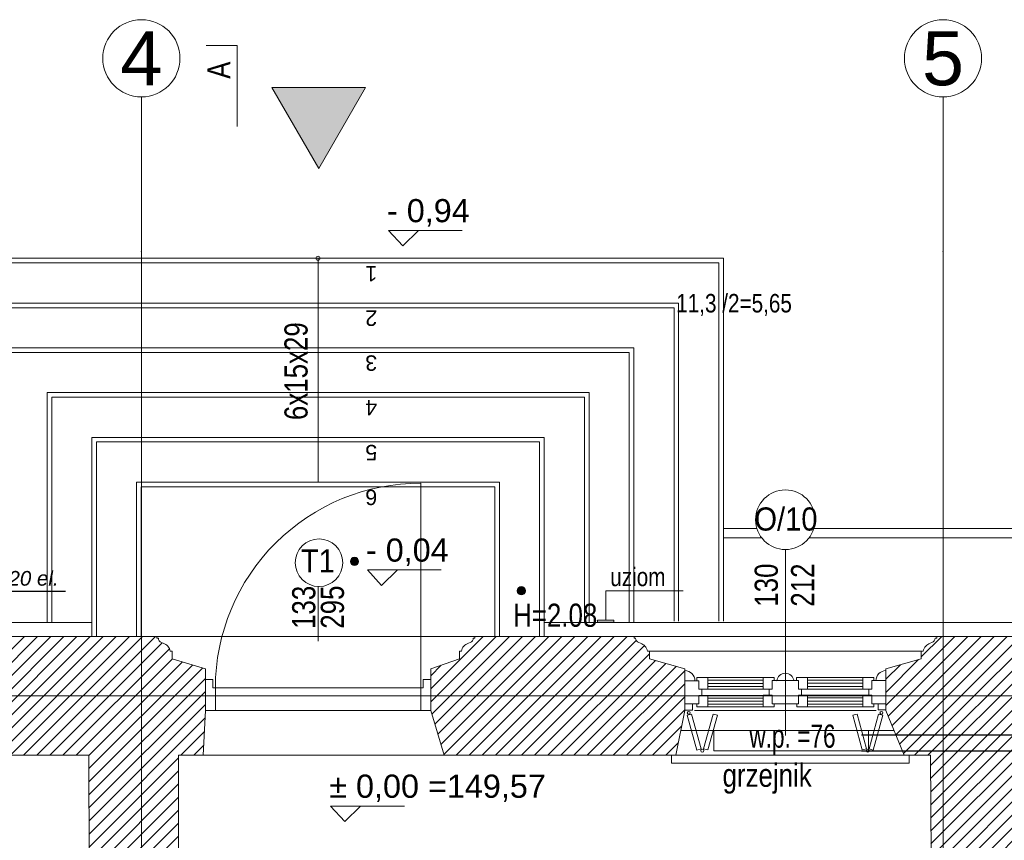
# Model space of a CAD drawing. Header units: millimetres. Extents: x -573548 to 674770, y -210017 to -47794.
# Tile 109 of 234: x 101109 to 107485, y -119355 to -114040. Entities that reach past the tile are written whole.
import ezdxf
from ezdxf.enums import TextEntityAlignment as Align
from ezdxf.lldxf.tags import DXFTag

# ---------------------------------------------------------------- set-up
doc = ezdxf.new("R2010")
doc.units = ezdxf.units.MM
for name, color, linetype, lineweight in [('A.03 RZUT PARTERU_is$0$0_Nr_pióra__25', 8, 'Continuous', 9), ('A.03 RZUT PARTERU_is$0$A-OKNA-OPIS_Nr_pióra__2', 8, 'Continuous', 9), ('A.03 RZUT PARTERU_is$0$A-OKNA-OPIS_Nr_pióra__8', 8, 'Continuous', 9), ('A.03 RZUT PARTERU_is$0$A-WIDOK_Nr_pióra__1', 8, 'Continuous', 9), ('A.03 RZUT PARTERU_is$0$COKÓŁ_Nr_pióra__1', 8, 'Continuous', 9), ('A.03 RZUT PARTERU_is$0$detalokna_Nr_pióra__1', 8, 'Continuous', 9), ('A.03 RZUT PARTERU_is$0$detalokna_Nr_pióra__2', 8, 'Continuous', 9), ('A.03 RZUT PARTERU_is$0$detalokna_Nr_pióra__8', 8, 'Continuous', 9), ('A.03 RZUT PARTERU_is$0$DIM MALY_Nr_pióra__8', 8, 'Continuous', 9), ('A.03 RZUT PARTERU_is$0$Drawing & Figure_Nr_pióra__18', 8, 'Continuous', 9), ('A.03 RZUT PARTERU_is$0$Koty_Nr_pióra__1', 8, 'Continuous', 9), ('A.03 RZUT PARTERU_is$0$Koty_Nr_pióra__61', 8, 'Continuous', 9), ('A.03 RZUT PARTERU_is$0$linia nadproza_Nr_pióra__1', 8, 'Continuous', 9), ('A.03 RZUT PARTERU_is$0$Nowe_A-DRZWI_Nr_pióra__59', 8, 'Continuous', 9), ('A.03 RZUT PARTERU_is$0$Nowe_A-OKNA-OPIS_Nr_pióra__59', 8, 'Continuous', 9), ('A.03 RZUT PARTERU_is$0$Nowe_A_okno_Nr_pióra__59', 8, 'Continuous', 9), ('A.03 RZUT PARTERU_is$0$Nowe_Annotation - Text_Nr_pióra__59', 8, 'Continuous', 9), ('A.03 RZUT PARTERU_is$0$Nowe_DRZWI_Nr_pióra__59', 8, 'Continuous', 9), ('A.03 RZUT PARTERU_is$0$Nowe_GRZEJNIK_Nr_pióra__59', 8, 'Continuous', 9), ('A.03 RZUT PARTERU_is$0$Nowe_okiennice_Nr_pióra__59', 8, 'Continuous', 9), ('A.03 RZUT PARTERU_is$0$Nowe_WIDOK_Nr_pióra__59', 8, 'Continuous', 9), ('A.03 RZUT PARTERU_is$0$obwody#2_Nr_pióra__5', 8, 'Continuous', 9), ('A.03 RZUT PARTERU_is$0$opaska_Nr_pióra__1', 8, 'Continuous', 9), ('A.03 RZUT PARTERU_is$0$opisy inne_Nr_pióra__1', 8, 'Continuous', 9), ('A.03 RZUT PARTERU_is$0$opisy inne_Nr_pióra__25', 8, 'Continuous', 9), ('A.03 RZUT PARTERU_is$0$PARAPET_Nr_pióra__7', 8, 'Continuous', 9), ('A.03 RZUT PARTERU_is$0$PROG_Nr_pióra__6', 8, 'Continuous', 9), ('A.03 RZUT PARTERU_is$0$SCHODY_Nr_pióra__1', 8, 'Continuous', 9), ('A.03 RZUT PARTERU_is$0$Structural - Bearing_Nr_pióra__21', 8, 'Continuous', 9), ('A.03 RZUT PARTERU_is$0$Structural - Grid', 8, 'Continuous', 9), ('A.03 RZUT PARTERU_is$0$Structural - Grid_Nr_pióra__17', 8, 'Continuous', 9), ('A.03 RZUT PARTERU_is$0$SUFIT POMOC#2_Nr_pióra__1', 8, 'Continuous', 9), ('A.03 RZUT PARTERU_is$0$UZOIM#2_Nr_pióra__2', 8, 'Continuous', 9), ('FLUID-Powrót', 7, 'Continuous', 30), ('FLUID-Zasilanie', 7, 'Continuous', 30)]:
    doc.layers.add(name, color=color, linetype=linetype, lineweight=lineweight)
doc.layers.add('SAN_Etykiety grzejników CO na rzucie', color=7, linetype='Continuous')
doc.styles.add('A.03 RZUT PARTERU_is$0$STYL_AUTOMATYCZNY_2', font='arial.ttf')
doc.styles.add('A.03 RZUT PARTERU_is$0$STYL_AUTOMATYCZNY_3', font='arial.ttf', dxfattribs={"width": 0.8})
doc.styles.add('A.03 RZUT PARTERU_is$0$STYL_AUTOMATYCZNY_4', font='arial.ttf', dxfattribs={"width": 0.7})
doc.styles.add('A.03 RZUT PARTERU_is$0$STYL_AUTOMATYCZNY_6', font='arial.ttf', dxfattribs={"width": 0.9})
doc.styles.add('A.03 RZUT PARTERU_is$0$STYL_AUTOMATYCZNY_8', font='arial.ttf', dxfattribs={"width": 0.8})
doc.styles.add('Etykiety grzejników CO na rzucie', font='ariali.ttf')
tags = doc.linetypes.add('DASH', pattern=[15, 10, -5]).pattern_tags.tags
tags[6:7] = [DXFTag(74, 4), DXFTag(75, 0), DXFTag(340, '0'), DXFTag(46, 0.0), DXFTag(50, 0.0), DXFTag(44, 0.0), DXFTag(45, 0.0)]
tags[4:5] = [DXFTag(74, 4), DXFTag(75, 0), DXFTag(340, '0'), DXFTag(46, 0.0), DXFTag(50, 0.0), DXFTag(44, 0.0), DXFTag(45, 0.0)]
pattern_1 = [(45, (655149.01, 0), (-42.426407, 42.426407), [])]

# ---------------------------------------------------------------- blocks, each defined once
blk = doc.blocks.new('A.03 RZUT PARTERU_is$0$Standardowy znacznik osi')
at = {"layer": 'A.03 RZUT PARTERU_is$0$Structural - Grid_Nr_pióra__17'}
for p, q in [((1000, 0), (17855.4, 0)), ((17855.4, 0), (18855.4, 0))]:
    blk.add_line(p, q, dxfattribs=at)
blk.add_circle((19105.4, 0), 250, dxfattribs=at)
blk.add_point((17855.4, 0), dxfattribs=at)
blk.add_point((17855.4, 0), dxfattribs=at)
at = {"layer": 'A.03 RZUT PARTERU_is$0$Structural - Grid_Nr_pióra__17', "style": 'A.03 RZUT PARTERU_is$0$STYL_AUTOMATYCZNY_2'}
for tag, p in [('AC_MarkerText_1_0', (5, -80)), ('AC_MarkerText_1_1', (19360.4, -80))]:
    blk.add_attdef(tag, text='', height=350, rotation=270, dxfattribs=at).set_placement(p, align=Align.TOP_CENTER)
blk = doc.blocks.new('A.03 RZUT PARTERU_is$0$Standardowy znacznik osi_3')
at = {"layer": 'A.03 RZUT PARTERU_is$0$Structural - Grid_Nr_pióra__17'}
blk.add_line((2962.2, 0), (40906.6, 0), dxfattribs=at)
at = {"layer": 'A.03 RZUT PARTERU_is$0$Structural - Grid_Nr_pióra__17', "style": 'A.03 RZUT PARTERU_is$0$STYL_AUTOMATYCZNY_2'}
for tag, p in [('AC_MarkerText_1_0', (-250, -335)), ('AC_MarkerText_1_1', (44118.7, -335))]:
    blk.add_attdef(tag, text='', height=350, rotation=180, dxfattribs=at).set_placement(p, align=Align.TOP_CENTER)
blk = doc.blocks.new('A.03 RZUT PARTERU_is')
at = {"layer": 'A.03 RZUT PARTERU_is$0$A-WIDOK_Nr_pióra__1'}
blk.add_hatch(color=256, dxfattribs=at).paths.add_polyline_path([(758264.4, -90003.3), (758567.2, -89478.9), (757961.7, -89478.9)])
at = {"layer": 'A.03 RZUT PARTERU_is$0$Drawing & Figure_Nr_pióra__18'}
h = blk.add_hatch(dxfattribs=at)
h.set_pattern_fill('Common_Brick_0004', color=256, style=0, pattern_type=2)
h.set_pattern_definition(pattern_1)
h.paths.add_polyline_path([(756114.8, -93180.2), (755885.2, -93245.2), (755885.2, -93256.2), (755885.2, -93514.5), (756006.3, -93804.9), (756412.7, -93804.9), (756776.3, -93804.9), (756777, -94184.3), (756777.9, -94635.2), (757225.6, -94653), (757226.2, -94653), (757356.3, -94653), (757356.3, -94693.5), (757356.3, -94693.5), (757356.3, -94666.9), (757356.3, -94666.9), (757356.3, -94600), (757356.3, -93804.9), (757516.3, -93804.9), (757530.5, -93514.5), (757530.5, -93245.2), (757315.9, -93180.2), (757315.9, -93129.8), (757303.3, -93129.8, 0.270785), (757257.6, -93078.7), (757246.9, -93074.5, -0.334097), (757226.3, -93045.5), (757216.3, -93045.5), (757216.3, -93035.2), (757151.3, -93035.2), (756216.3, -93035.2), (756214.4, -93035.2), (756214.4, -93045.5), (756204.4, -93045.5, -0.334097), (756183.8, -93074.5), (756173.1, -93078.7, 0.270785), (756127.4, -93129.8), (756114.8, -93129.8)])
h = blk.add_hatch(dxfattribs=at)
h.set_pattern_fill('Common_Brick_0004', color=256, style=0, pattern_type=2)
h.set_pattern_definition(pattern_1)
h.paths.add_polyline_path([(760635.4, -93321.5), (760635.5, -93321.5), (760635.5, -93245.2), (760405.9, -93180.2), (760405.9, -93129.8), (760393.3, -93129.8, 0.270785), (760347.6, -93078.7), (760336.9, -93074.5, -0.334097), (760316.3, -93045.5), (760306.3, -93045.5), (760306.3, -93035.2), (760241.3, -93035.2), (759275.4, -93035.2), (759275.4, -93045.5), (759265.4, -93045.5, -0.334097), (759244.8, -93074.5), (759234.1, -93078.7, 0.270785), (759188.4, -93129.8), (759175.8, -93129.8), (759175.8, -93180.2), (758990.3, -93245.2), (758990.3, -93515.2), (759076.3, -93804.9), (760576.3, -93804.9), (760635.5, -93514.5), (760635.5, -93471.5)])
h = blk.add_hatch(dxfattribs=at)
h.set_pattern_fill('Common_Brick_0004', color=256, style=0, pattern_type=2)
h.set_pattern_definition(pattern_1)
h.paths.add_polyline_path([(761937.1, -93315.2), (761937.1, -93372.1), (761937.1, -93445.2), (761937.1, -93514.5), (762056.3, -93804.9), (762226.3, -93804.9), (762229.6, -94465.2), (762229.2, -94487.8), (762229.2, -94560.8), (762229.2, -94560.8), (762229.2, -94587.4), (762256.2, -94587.4), (762256.2, -94613.2), (762359.2, -94613.2), (762359.2, -94546), (762229.6, -94545.9), (762359.8, -94545.9), (762826.3, -94525.2), (762826.3, -93805.2), (763546.3, -93805.2), (763596.3, -93805.2), (763627.9, -93615.2), (763644.6, -93514.5), (763644.6, -93475.7), (763644.5, -93325.7), (763644.6, -93325.7), (763644.6, -93245.2), (763415.1, -93180.2), (763415.1, -93129.8), (763402.4, -93129.8, 0.270785), (763356.8, -93078.7), (763346, -93074.5, -0.334097), (763325.4, -93045.5), (763315.4, -93045.5), (763315.4, -93035.2), (763250.4, -93035.2), (762266.3, -93035.2), (762266.3, -93045.5), (762256.3, -93045.5, -0.334097), (762235.7, -93074.5), (762224.9, -93078.7, 0.270785), (762179.3, -93129.8), (762166.6, -93129.8), (762166.6, -93180.2), (761937.1, -93245.2), (761937.1, -93256.2)])
at = {"layer": 'A.03 RZUT PARTERU_is$0$SUFIT POMOC#2_Nr_pióra__1'}
for points in [[(758523, -92548.9, 1), (758469.6, -92548.9, 1)], [(759603, -92738.9, 1), (759549.6, -92738.9, 1)]]:
    blk.add_hatch(color=256, dxfattribs=at).paths.add_polyline_path(points)
at = {"layer": 'A.03 RZUT PARTERU_is$0$0_Nr_pióra__25'}
blk.add_lwpolyline([(757735.5, -89732.5), (757735.5, -89207.5), (757535.5, -89207.5)], dxfattribs=at)
at = {"layer": 'A.03 RZUT PARTERU_is$0$A-OKNA-OPIS_Nr_pióra__8'}
blk.add_circle((758266.5, -92557.1), 154.1, dxfattribs=at)
at = {"layer": 'A.03 RZUT PARTERU_is$0$A-WIDOK_Nr_pióra__1'}
blk.add_lwpolyline([(758264.4, -90003.3), (758567.2, -89478.9), (757961.7, -89478.9)], close=True, dxfattribs=at)
at = {"layer": 'A.03 RZUT PARTERU_is$0$COKÓŁ_Nr_pióra__1'}
for p, q in [((756214.4, -92945.2), (756795.3, -92945.2)), ((759725.3, -92945.2), (773756.3, -92945.2))]:
    blk.add_line(p, q, dxfattribs=at)
at = {"layer": 'A.03 RZUT PARTERU_is$0$detalokna_Nr_pióra__1'}
blk.add_line((760306.2, -93035.2), (762274.4, -93035.2), dxfattribs=at)
at = {"layer": 'A.03 RZUT PARTERU_is$0$detalokna_Nr_pióra__2'}
blk.add_line((760405.9, -93129.8), (762166.6, -93129.8), dxfattribs=at)
blk.add_lwpolyline([(760549, -93804.9), (760549, -93855.2), (762088.3, -93855.2), (762088.3, -93804.9)], dxfattribs=at)
at = {"layer": 'A.03 RZUT PARTERU_is$0$detalokna_Nr_pióra__8'}
for p, q in [((760698.4, -93515.2), (761874.2, -93515.2)), ((760608.9, -93644.9), (761990.6, -93644.9)), ((760576.3, -93804.9), (762056.3, -93804.9))]:
    blk.add_line(p, q, dxfattribs=at)
at = {"layer": 'A.03 RZUT PARTERU_is$0$DIM MALY_Nr_pióra__8'}
blk.add_line((758260.4, -92711.1), (758260.4, -93064.9), dxfattribs=at)
at = {"layer": 'A.03 RZUT PARTERU_is$0$Koty_Nr_pióra__1'}
for points in [[(759194.4, -90405.5), (758717.1, -90405.5), (758808.3, -90505), (758910.4, -90405.5)], [(759058, -92604.2), (758580.7, -92604.2), (758671.9, -92703.8), (758774.1, -92604.2)], [(758819.2, -94133.7), (758341.9, -94133.7), (758433.1, -94233.3), (758535.2, -94133.7)]]:
    blk.add_lwpolyline(points, dxfattribs=at)
at = {"layer": 'A.03 RZUT PARTERU_is$0$linia nadproza_Nr_pióra__1'}
for p, q in [((757216.3, -93035.2), (759275.4, -93035.2)), ((757516.3, -93804.9), (759076.3, -93804.9))]:
    blk.add_line(p, q, dxfattribs=at)
at = {"layer": 'A.03 RZUT PARTERU_is$0$Nowe_A-DRZWI_Nr_pióra__59'}
blk.add_lwpolyline([(758925.5, -93367.1), (758925.5, -92042, 0.414214), (757595.3, -93367.1)], format="xyb", dxfattribs=at)
at = {"layer": 'A.03 RZUT PARTERU_is$0$Nowe_A-OKNA-OPIS_Nr_pióra__59'}
blk.add_line((761286.3, -93676.8), (761286.3, -92471.6), dxfattribs=at)
blk.add_circle((761286.3, -92278.6), 193, dxfattribs=at)
at = {"layer": 'A.03 RZUT PARTERU_is$0$Nowe_A_okno_Nr_pióra__59'}
blk.add_lwpolyline([(761230.1, -93321.3), (761342.5, -93321.2, 0.845314)], format="xyb", close=True, dxfattribs=at)
for points in [[(760635.5, -93471.5), (760635.4, -93321.5), (760725.4, -93321.4), (760725.4, -93376.4), (760745.4, -93376.4), (760745.4, -93416.4), (760725.4, -93416.4), (760725.5, -93471.4)], [(760783.6, -93301.4), (760783.6, -93376.4), (760725.4, -93376.4), (760725.4, -93321.4), (760713.6, -93321.4), (760713.6, -93301.4)], [(761143.1, -93301.2), (761143.1, -93376.2), (761201.3, -93376.2), (761201.3, -93321.2), (761213.1, -93321.2), (761213.1, -93301.2)], [(761429.5, -93301.1), (761429.5, -93376.1), (761371.3, -93376.2), (761371.3, -93321.2), (761359.5, -93321.2), (761359.5, -93301.2)], [(761788.9, -93301), (761788.9, -93376), (761847.1, -93376), (761847.1, -93321), (761858.9, -93321), (761858.9, -93301)], [(761937.1, -93471), (761937.1, -93321), (761847.1, -93321), (761847.1, -93376), (761827.1, -93376), (761827.1, -93416), (761847.1, -93416), (761847.1, -93471)], [(760783.7, -93491.4), (760783.6, -93416.4), (760725.4, -93416.4), (760725.5, -93471.4), (760713.7, -93471.4), (760713.7, -93491.4)], [(761143.1, -93491.2), (761143.1, -93416.2), (761201.3, -93416.2), (761201.3, -93471.2), (761213.1, -93471.2), (761213.1, -93491.2)], [(761429.6, -93491.1), (761429.5, -93416.1), (761371.3, -93416.2), (761371.4, -93471.2), (761359.6, -93471.2), (761359.6, -93491.2)], [(761788.9, -93491), (761788.9, -93416), (761847.1, -93416), (761847.1, -93471), (761858.9, -93471), (761858.9, -93491)], [(761937.1, -93471), (761937.1, -93511), (761887.1, -93511), (761887.1, -93471)], [(760685.5, -93471.5), (760685.5, -93511.5), (760635.5, -93511.5), (760635.5, -93471.5)]]:
    blk.add_lwpolyline(points, close=True, dxfattribs=at)
for points in [[(761143.1, -93301.2), (760783.6, -93301.4)], [(760783.6, -93318.8), (761143.1, -93318.6)], [(760783.6, -93338.8), (761143.1, -93338.6)], [(761291.3, -93321.2), (761201.3, -93321.2), (761201.3, -93376.2), (761181.3, -93376.2), (761181.3, -93416.2), (761201.3, -93416.2), (761201.3, -93471.2), (761291.3, -93471.2), (761291.3, -93471.2)], [(761281.3, -93321.2), (761371.3, -93321.2), (761371.3, -93376.2), (761391.3, -93376.2), (761391.3, -93416.2), (761371.3, -93416.2), (761371.4, -93471.2), (761281.4, -93471.2), (761281.4, -93471.2)], [(761429.5, -93301.2), (761788.9, -93301)], [(761788.9, -93318.5), (761429.5, -93318.5)], [(761788.9, -93338.5), (761429.5, -93338.5)], [(760783.6, -93358.8), (761143.1, -93358.6)], [(760783.6, -93376.4), (761143.1, -93376.2)], [(761788.9, -93358.5), (761429.5, -93358.5)], [(761788.9, -93376), (761429.5, -93376.1)], [(760783.6, -93416.4), (761143.1, -93416.2)], [(760783.6, -93433.8), (761143.1, -93433.6)], [(760783.7, -93453.8), (761143.1, -93453.6)], [(761788.9, -93416), (761429.5, -93416.1)], [(761788.9, -93433.5), (761429.5, -93433.5)], [(761788.9, -93453.5), (761429.6, -93453.5)], [(760783.7, -93473.8), (761143.1, -93473.6)], [(761143.1, -93491.2), (760783.7, -93491.4)], [(761788.9, -93473.5), (761429.6, -93473.5)], [(761429.6, -93491.1), (761788.9, -93491)]]:
    blk.add_lwpolyline(points, dxfattribs=at)
at = {"layer": 'A.03 RZUT PARTERU_is$0$Nowe_DRZWI_Nr_pióra__59'}
for points in [[(757530.5, -93314.5), (757578.8, -93314.5), (757578.8, -93367.1), (757595.3, -93367.1), (757595.3, -93514.5), (757530.5, -93514.5)], [(757530.5, -93314.5), (757578.8, -93314.5), (757578.8, -93367.1), (757595.3, -93367.1), (757595.3, -93514.5), (757530.5, -93514.5)], [(758990.3, -93314.5), (758942, -93314.5), (758942, -93367.1), (758925.5, -93367.1), (758925.5, -93514.5), (758990.3, -93514.5)], [(758990.3, -93314.5), (758942, -93314.5), (758942, -93367.1), (758925.5, -93367.1), (758925.5, -93514.5), (758990.3, -93514.5)]]:
    blk.add_lwpolyline(points, dxfattribs=at)
at = {"layer": 'A.03 RZUT PARTERU_is$0$Nowe_GRZEJNIK_Nr_pióra__59'}
blk.add_lwpolyline([(760823.9, -93774.9), (761823.9, -93774.9), (761823.9, -93644.9), (760823.9, -93644.9)], close=True, dxfattribs=at)
at = {"layer": 'A.03 RZUT PARTERU_is$0$Nowe_okiennice_Nr_pióra__59'}
for points in [[(760679.1, -93538.1), (760651.3, -93545.8), (760713.4, -93770.7), (760741.2, -93763.1)], [(760818.7, -93537.4), (760846.5, -93545.1), (760784.4, -93770.1), (760756.6, -93762.4)], [(761750.5, -93537.4), (761722.7, -93545.1), (761784.8, -93770.1), (761812.6, -93762.4)], [(761890.1, -93538.1), (761917.9, -93545.8), (761855.8, -93770.7), (761828, -93763.1)]]:
    blk.add_lwpolyline(points, close=True, dxfattribs=at)
for centre in [(760660.6, -93529.7), (761908.6, -93529.7), (760748.6, -93774.7), (761820.6, -93774.7)]:
    blk.add_circle(centre, 9.4, dxfattribs=at)
at = {"layer": 'A.03 RZUT PARTERU_is$0$Nowe_WIDOK_Nr_pióra__59'}
for centre, start, end in [((760635.4, -93321.5), 359.921, 89.53553), ((761938, -93321.5), 90.46447, 180.079)]:
    blk.add_arc(centre, 65.3, start, end, dxfattribs=at)
at = {"layer": 'A.03 RZUT PARTERU_is$0$opaska_Nr_pióra__1'}
for points in [[(761101.8, -92335.2), (760885.3, -92335.2)], [(764156.8, -92335.2), (761470.8, -92335.2)], [(761132.5, -92395.2), (760885.3, -92395.2)], [(764187.5, -92395.2), (761440.1, -92395.2)]]:
    blk.add_lwpolyline(points, dxfattribs=at)
at = {"layer": 'A.03 RZUT PARTERU_is$0$PROG_Nr_pióra__6'}
for p, q in [((758933.8, -93367.1), (757587.1, -93367.1)), ((758990.3, -93514.5), (757530.5, -93514.5))]:
    blk.add_line(p, q, dxfattribs=at)
at = {"layer": 'A.03 RZUT PARTERU_is$0$SCHODY_Nr_pióra__1'}
for points in [[(755635.3, -92935.2), (755635.3, -90585.2), (760885.3, -90585.2), (760885.3, -92935.2)], [(758260.3, -90585.2), (758260.3, -91715.1), (758260.3, -92035.2)], [(755665.3, -92935.2), (755665.3, -90615.2), (760855.3, -90615.2), (760855.3, -92935.2)], [(755925.3, -92935.2), (755925.3, -90875.2), (760595.3, -90875.2), (760595.3, -92935.2)], [(755955.3, -92935.2), (755955.3, -90905.2), (760565.3, -90905.2), (760565.3, -92935.2)], [(756215.3, -92945.2), (756215.3, -91165.2), (760305.3, -91165.2), (760305.3, -92945.2)], [(756245.3, -92945.2), (756245.3, -91195.2), (760275.3, -91195.2), (760275.3, -92945.2)], [(760015.3, -92945.2), (760015.3, -91455.2), (756505.3, -91455.2), (756505.3, -92945.2)], [(759985.3, -92945.2), (759985.3, -91485.2), (756535.3, -91485.2), (756535.3, -92945.2)], [(756795.3, -93035.2), (756795.3, -91745.2), (759725.3, -91745.2), (759725.3, -93035.2)], [(756825.3, -93035.2), (756825.3, -91775.2), (759695.3, -91775.2), (759695.3, -93035.2)], [(759435.3, -93035.2), (759435.3, -92035.2), (757085.3, -92035.2), (757085.3, -93035.2)], [(759405.3, -93035.2), (759405.3, -92065.2), (757115.3, -92065.2), (757115.3, -93035.2)]]:
    blk.add_lwpolyline(points, dxfattribs=at)
blk.add_lwpolyline([(758260.3, -90598, 1), (758260.3, -90572.5, 1)], format="xyb", close=True, dxfattribs=at)
at = {"layer": 'A.03 RZUT PARTERU_is$0$Structural - Bearing_Nr_pióra__21'}
for p, q in [((756216.3, -93035.2), (757216.3, -93035.2)), ((760306.3, -93035.2), (759275.4, -93035.2)), ((762266.3, -93035.2), (763315.4, -93035.2)), ((757530.5, -93514.5), (757516.3, -93804.9)), ((758990.3, -93515.2), (759076.3, -93804.9)), ((760635.5, -93514.5), (760576.3, -93804.9)), ((761937.1, -93514.5), (762056.3, -93804.9)), ((756776.3, -93804.9), (756006.3, -93804.9)), ((756776.3, -93804.9), (756777.9, -94635.2)), ((757516.3, -93804.9), (757356.3, -93804.9)), ((757356.3, -93804.9), (757356.3, -94653)), ((759076.3, -93804.9), (760576.3, -93804.9)), ((762226.3, -93804.9), (762056.3, -93804.9)), ((762226.3, -93804.9), (762229.6, -94465.2))]:
    blk.add_line(p, q, dxfattribs=at)
for points in [[(757151.3, -93035.2), (757216.3, -93035.2), (757216.3, -93045.5), (757226.3, -93045.5, 0.334097), (757246.9, -93074.5), (757257.6, -93078.7, -0.270785), (757303.3, -93129.8), (757315.9, -93129.8), (757315.9, -93180.2), (757530.5, -93245.2), (757530.5, -93514.5)], [(759340.4, -93035.2), (759275.4, -93035.2), (759275.4, -93045.5), (759265.4, -93045.5, -0.334097), (759244.8, -93074.5), (759234.1, -93078.7, 0.270785), (759188.4, -93129.8), (759175.8, -93129.8), (759175.8, -93180.2), (758990.3, -93245.2), (758990.3, -93515.2)], [(760241.3, -93035.2), (760306.3, -93035.2), (760306.3, -93045.5), (760316.3, -93045.5, 0.334097), (760336.9, -93074.5), (760347.6, -93078.7, -0.270785), (760393.3, -93129.8), (760405.9, -93129.8), (760405.9, -93180.2), (760635.5, -93245.2), (760635.5, -93515.2)], [(762331.3, -93035.2), (762266.3, -93035.2), (762266.3, -93045.5), (762256.3, -93045.5, -0.334097), (762235.7, -93074.5), (762224.9, -93078.7, 0.270785), (762179.3, -93129.8), (762166.6, -93129.8), (762166.6, -93180.2), (761937.1, -93245.2), (761937.1, -93515.2)]]:
    blk.add_lwpolyline(points, format="xyb", dxfattribs=at)
at = {"layer": 'A.03 RZUT PARTERU_is$0$SUFIT POMOC#2_Nr_pióra__1'}
for centre in [(758496.3, -92548.9), (759576.3, -92738.9)]:
    blk.add_circle(centre, 26.7, dxfattribs=at)
at = {"layer": 'A.03 RZUT PARTERU_is$0$UZOIM#2_Nr_pióra__2'}
blk.add_lwpolyline([(760624.9, -92738.3), (760122.8, -92738.3), (760122.8, -92928.5)], dxfattribs=at)
blk.add_lwpolyline([(760070, -92928.5), (760175.5, -92928.5), (760175.5, -92942.2), (760070, -92942.2)], close=True, dxfattribs=at)
at = {"layer": 'A.03 RZUT PARTERU_is$0$Structural - Grid'}
ref = blk.add_blockref('A.03 RZUT PARTERU_is$0$Standardowy znacznik osi', (757116.3, -108395.1), dxfattribs=dict(at, zscale=1000, rotation=90))
ref.add_attrib('AC_MarkerText_1_1', '4', dxfattribs={"layer": 'A.03 RZUT PARTERU_is$0$Structural - Grid_Nr_pióra__17', "color": 20, "lineweight": 15, "true_color": 0xf73328, "height": 350, "rotation": 360, "style": 'A.03 RZUT PARTERU_is$0$STYL_AUTOMATYCZNY_2'}).set_placement((757116.3, -89114.7), align=Align.TOP_CENTER)
ref = blk.add_blockref('A.03 RZUT PARTERU_is$0$Standardowy znacznik osi', (762307.2, -108395.1), dxfattribs=dict(at, zscale=1000, rotation=90))
ref.add_attrib('AC_MarkerText_1_1', '5', dxfattribs={"layer": 'A.03 RZUT PARTERU_is$0$Structural - Grid_Nr_pióra__17', "color": 20, "lineweight": 15, "true_color": 0xf73328, "height": 350, "rotation": 360, "style": 'A.03 RZUT PARTERU_is$0$STYL_AUTOMATYCZNY_2'}).set_placement((762307.2, -89114.7), align=Align.TOP_CENTER)
at = {"layer": 'A.03 RZUT PARTERU_is$0$Structural - Grid', "zscale": 1000, "rotation": 180}
blk.add_blockref('A.03 RZUT PARTERU_is$0$Standardowy znacznik osi_3', (776835.6, -93420.2), dxfattribs=at)
at = {"layer": 'A.03 RZUT PARTERU_is$0$A-OKNA-OPIS_Nr_pióra__2', "insert": (758259.1, -92545.3), "char_height": 150, "attachment_point": 5, "style": 'A.03 RZUT PARTERU_is$0$STYL_AUTOMATYCZNY_6'}
blk.add_mtext('\\A1;{\\pqc;\\fArial|b0|i0|c238|p0;\\W0.900000;T1}', dxfattribs=at)
at = {"layer": 'A.03 RZUT PARTERU_is$0$Koty_Nr_pióra__61', "char_height": 150, "attachment_point": 7, "style": 'A.03 RZUT PARTERU_is$0$STYL_AUTOMATYCZNY_2'}
for s, insert in [('\\A1;{\\pql;\\fArial|b0|i0|c238|p0;\\W1.000000;- 0,94}', (758706.9, -90379.5)), ('\\A1;{\\pql;\\fArial|b0|i0|c238|p0;\\W1.000000;- 0,04}', (758570.5, -92578.2)), ('\\A1;{\\pql;\\fArial|b0|i0|c238|p0;\\W1.000000;± 0,00 =149,57}', (758332.9, -94107.7))]:
    blk.add_mtext(s, dxfattribs=dict(at, insert=insert))
at = {"layer": 'A.03 RZUT PARTERU_is$0$Nowe_A-OKNA-OPIS_Nr_pióra__59', "insert": (761290.2, -92275.1), "char_height": 150, "attachment_point": 5, "style": 'A.03 RZUT PARTERU_is$0$STYL_AUTOMATYCZNY_6'}
blk.add_mtext('\\A1;{\\pqc;\\fArial|b0|i0|c238|p0;\\W0.900000;O/10}', dxfattribs=at)
at = {"layer": 'A.03 RZUT PARTERU_is$0$Nowe_A-OKNA-OPIS_Nr_pióra__59', "char_height": 150, "attachment_point": 5, "rotation": 90, "style": 'A.03 RZUT PARTERU_is$0$STYL_AUTOMATYCZNY_3'}
for s, insert in [('\\A1;{\\pqc;\\fArial|b0|i0|c238|p0;\\W0.800000;130}', (761163.7, -92702.3)), ('\\A1;{\\pqc;\\fArial|b0|i0|c238|p0;\\W0.800000;212}', (761398.1, -92702.3))]:
    blk.add_mtext(s, dxfattribs=dict(at, insert=insert))
at = {"layer": 'A.03 RZUT PARTERU_is$0$Nowe_Annotation - Text_Nr_pióra__59', "insert": (760879.7, -94054.2), "char_height": 150, "attachment_point": 7, "style": 'A.03 RZUT PARTERU_is$0$STYL_AUTOMATYCZNY_8'}
blk.add_mtext('\\A1;{\\pql;\\fArial|b0|i0|c238|p0;\\W0.800000;grzejnik }', dxfattribs=at)
at = {"layer": 'A.03 RZUT PARTERU_is$0$obwody#2_Nr_pióra__5', "insert": (760954.1, -90887.3), "char_height": 120, "attachment_point": 5, "style": 'A.03 RZUT PARTERU_is$0$STYL_AUTOMATYCZNY_3'}
blk.add_mtext('\\A1;{\\pqc;\\fArial|b0|i0|c238|p0;\\W0.800000;11,3 /2=5,65}', dxfattribs=at)
at = {"layer": 'A.03 RZUT PARTERU_is$0$opisy inne_Nr_pióra__1', "char_height": 150, "attachment_point": 5, "rotation": 90, "style": 'A.03 RZUT PARTERU_is$0$STYL_AUTOMATYCZNY_3'}
for s, insert in [('\\A1;{\\pqc;\\fArial|b0|i0|c238|p0;\\W0.800000;133}', (758168.6, -92846.5)), ('\\A1;{\\pqc;\\fArial|b0|i0|c238|p0;\\W0.800000;295}', (758354.2, -92845))]:
    blk.add_mtext(s, dxfattribs=dict(at, insert=insert))
at = {"layer": 'A.03 RZUT PARTERU_is$0$opisy inne_Nr_pióra__25', "insert": (757692.8, -89422.7), "char_height": 150, "attachment_point": 7, "rotation": 90.00125, "style": 'A.03 RZUT PARTERU_is$0$STYL_AUTOMATYCZNY_3'}
blk.add_mtext('\\A1;{\\pql;\\fArial|b0|i0|c238|p0;\\W0.800000;A}', dxfattribs=at)
at = {"layer": 'A.03 RZUT PARTERU_is$0$PARAPET_Nr_pióra__7', "insert": (761053, -93800.8), "char_height": 150, "attachment_point": 7, "style": 'A.03 RZUT PARTERU_is$0$STYL_AUTOMATYCZNY_4'}
blk.add_mtext('\\A1;{\\pql;\\fArial|b0|i0|c238|p0;\\W0.700000;w.p. =76}', dxfattribs=at)
at = {"layer": 'A.03 RZUT PARTERU_is$0$SCHODY_Nr_pióra__1', "attachment_point": 5}
for s, insert, char_height, rotation, style in [('\\A1;{\\pqc;\\fArial|b0|i0|c238|p0;\\W1.000000;1}', (758604.8, -90684.5), 100, 180, 'A.03 RZUT PARTERU_is$0$STYL_AUTOMATYCZNY_2'), ('\\A1;{\\pqc;\\fArial|b0|i0|c238|p0;\\W1.000000;2}', (758604.8, -90973.3), 100, 180, 'A.03 RZUT PARTERU_is$0$STYL_AUTOMATYCZNY_2'), ('\\A1;{\\pqc;\\fArial|b0|i0|c238|p0;\\W0.800000;6x15x29}', (758118.5, -91316.5), 150, 90, 'A.03 RZUT PARTERU_is$0$STYL_AUTOMATYCZNY_3'), ('\\A1;{\\pqc;\\fArial|b0|i0|c238|p0;\\W1.000000;3}', (758604.8, -91263.3), 100, 180, 'A.03 RZUT PARTERU_is$0$STYL_AUTOMATYCZNY_2'), ('\\A1;{\\pqc;\\fArial|b0|i0|c238|p0;\\W1.000000;4}', (758604.8, -91553.3), 100, 180, 'A.03 RZUT PARTERU_is$0$STYL_AUTOMATYCZNY_2'), ('\\A1;{\\pqc;\\fArial|b0|i0|c238|p0;\\W1.000000;5}', (758604.8, -91843.3), 100, 180, 'A.03 RZUT PARTERU_is$0$STYL_AUTOMATYCZNY_2'), ('\\A1;{\\pqc;\\fArial|b0|i0|c238|p0;\\W1.000000;6}', (758604.8, -92133.3), 100, 180, 'A.03 RZUT PARTERU_is$0$STYL_AUTOMATYCZNY_2')]:
    blk.add_mtext(s, dxfattribs=dict(at, insert=insert, char_height=char_height, rotation=rotation, style=style))
at = {"layer": 'A.03 RZUT PARTERU_is$0$SUFIT POMOC#2_Nr_pióra__1', "insert": (759796, -92898.5), "char_height": 150, "attachment_point": 5, "style": 'A.03 RZUT PARTERU_is$0$STYL_AUTOMATYCZNY_3'}
blk.add_mtext('\\A1;{\\pqc;\\fArial|b0|i0|c238|p0;\\W0.800000;H=2.08}', dxfattribs=at)
at = {"layer": 'A.03 RZUT PARTERU_is$0$UZOIM#2_Nr_pióra__2', "insert": (760331.2, -92649.7), "char_height": 120, "attachment_point": 5, "style": 'A.03 RZUT PARTERU_is$0$STYL_AUTOMATYCZNY_3'}
blk.add_mtext('\\A1;{\\pqc;\\fArial|b0|i0|c238|p0;\\W0.800000;uziom}', dxfattribs=at)

msp = doc.modelspace()

# ---------------------------------------------------------------- linework, layer by layer
at = {"layer": 'FLUID-Powrót', "color": 142, "linetype": 'DASH', "ltscale": 10}
msp.add_lwpolyline([(106560.2, -118673.1), (108700, -118673.1)], dxfattribs=at)
at = {"layer": 'FLUID-Zasilanie', "color": 11, "linetype": 'Continuous'}
msp.add_lwpolyline([(106560, -118774.9), (108801.8, -118774.9)], dxfattribs=at)
at = {"layer": 'SAN_Etykiety grzejników CO na rzucie'}
msp.add_line((100007.9, -117741.9), (101404.9, -117741.9), dxfattribs=at)

# ---------------------------------------------------------------- block references
at = {"color": 150}
msp.add_blockref('A.03 RZUT PARTERU_is', (-655219.6, -25000), dxfattribs=at)

# ---------------------------------------------------------------- texts
at = {"layer": 'SAN_Etykiety grzejników CO na rzucie', "style": 'Etykiety grzejników CO na rzucie'}
msp.add_text('TUBUS-4/568 V 20 el.', height=95, dxfattribs=at).set_placement((100047.9, -117705.9))

doc.saveas('drawing.dxf')
